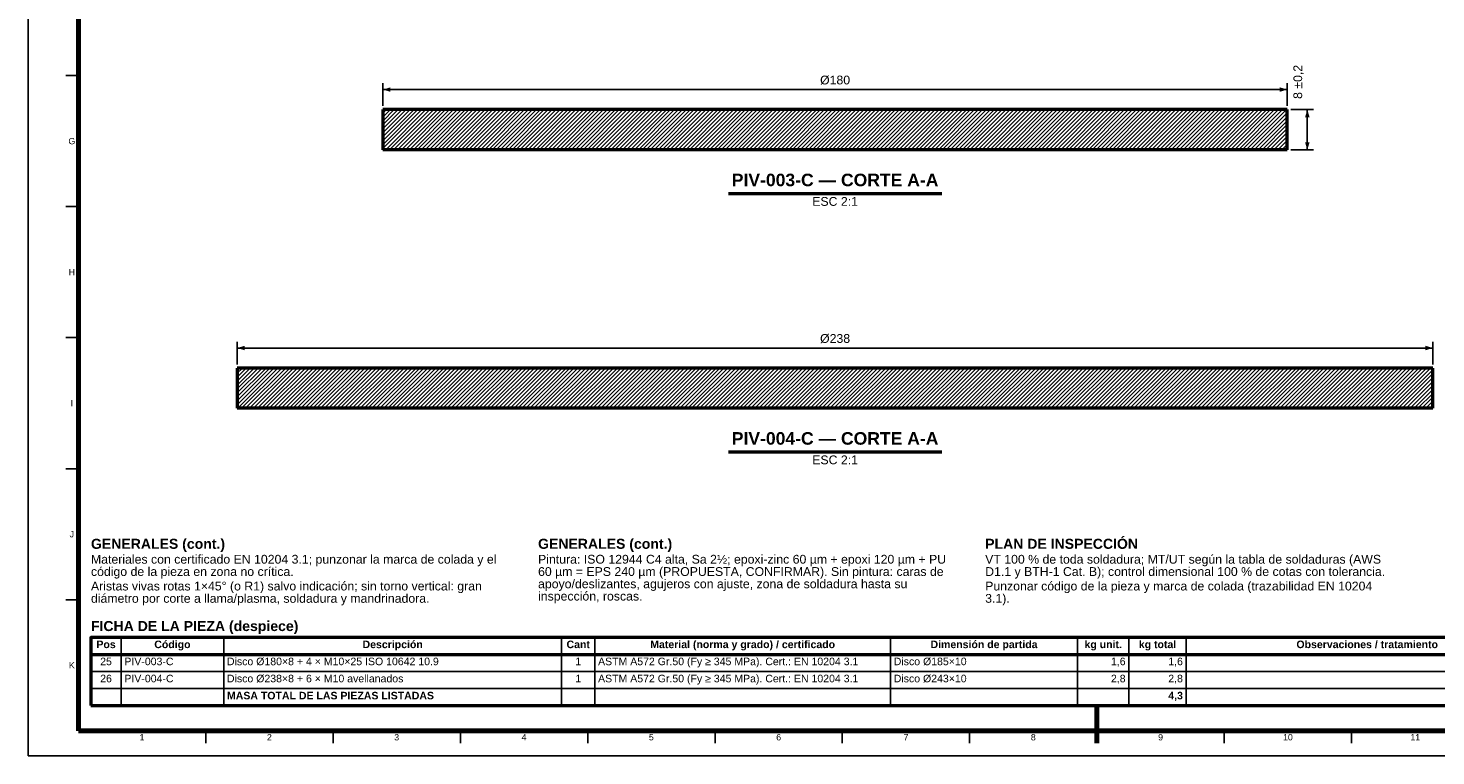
# Model space of a CAD drawing. Header units: millimetres. Extents: x 0 to 841, y 0 to 594.
# Tile 1 of 3: x 0 to 560, y 0 to 290. Entities that reach past the tile are written whole.
import ezdxf
from ezdxf.enums import TextEntityAlignment as Align

# ---------------------------------------------------------------- set-up
doc = ezdxf.new("R2010")
doc.units = ezdxf.units.MM
for name, color, linetype, lineweight in [('ACH', 7, 'CONTINUOUS', 13), ('COTA', 7, 'CONTINUOUS', 25), ('FINA', 7, 'CONTINUOUS', 25), ('MARCO', 7, 'CONTINUOUS', 70), ('TXT', 7, 'CONTINUOUS', 25), ('VIS', 7, 'CONTINUOUS', 50)]:
    doc.layers.add(name, color=color, linetype=linetype, lineweight=lineweight)
doc.styles.add('STD', font='LiberationSans-Regular.ttf')
doc.styles.add('STDB', font='LiberationSans-Bold.ttf')

msp = doc.modelspace()

# ---------------------------------------------------------------- hatches: boundary and pattern name
at = {"layer": 'ACH'}
h = msp.add_hatch(dxfattribs=at)
h.set_pattern_fill('ANSI31', scale=0.35)
h.paths.add_polyline_path([(501.25, 257.35), (501.25, 241.35), (141.25, 241.35), (141.25, 257.35)])
h = msp.add_hatch(dxfattribs=at)
h.set_pattern_fill('ANSI31', scale=0.35)
h.paths.add_polyline_path([(559.25, 154.42), (559.25, 138.42), (83.25, 138.42), (83.25, 154.42)])

# ---------------------------------------------------------------- linework, layer by layer
at = {"layer": 'COTA'}
for p, q in [((141.25, 258.85), (141.25, 267.85)), ((501.25, 265.35), (141.25, 265.35)), ((501.25, 258.85), (501.25, 267.85)), ((502.75, 257.35), (511.75, 257.35)), ((509.25, 241.35), (509.25, 257.35)), ((502.75, 241.35), (511.75, 241.35)), ((83.25, 155.92), (83.25, 164.92)), ((559.25, 155.92), (559.25, 164.92)), ((559.25, 162.42), (83.25, 162.42))]:
    msp.add_line(p, q, dxfattribs=at)
for points in [[(141.25, 265.35), (144.25, 264.45), (144.25, 266.25)], [(501.25, 265.35), (498.25, 266.25), (498.25, 264.45)], [(509.25, 257.35), (508.35, 254.35), (510.15, 254.35)], [(509.25, 241.35), (510.15, 244.35), (508.35, 244.35)], [(83.25, 162.42), (86.25, 161.52), (86.25, 163.32)], [(559.25, 162.42), (556.25, 163.32), (556.25, 161.52)]]:
    msp.add_solid(points, dxfattribs=at)
at = {"layer": 'FINA'}
for p, q in [((20, 270.91), (15, 270.91)), ((20, 218.73), (15, 218.73)), ((20, 166.55), (15, 166.55)), ((20, 114.36), (15, 114.36)), ((20, 62.18), (15, 62.18)), ((37.01, 47.2), (37.01, 20)), ((77.85, 47.2), (77.85, 20)), ((212.38, 47.2), (212.38, 20)), ((225.59, 47.2), (225.59, 20)), ((343.31, 47.2), (343.31, 20)), ((417.78, 47.2), (417.78, 20)), ((438.2, 47.2), (438.2, 20)), ((461.02, 47.2), (461.02, 20)), ((25, 40.4), (646, 40.4)), ((25, 33.6), (646, 33.6)), ((25, 26.8), (646, 26.8)), ((70.69, 10), (70.69, 5)), ((121.38, 10), (121.38, 5)), ((172.06, 10), (172.06, 5)), ((222.75, 10), (222.75, 5)), ((273.44, 10), (273.44, 5)), ((324.12, 10), (324.12, 5)), ((374.81, 10), (374.81, 5)), ((425.5, 10), (425.5, 5)), ((476.19, 10), (476.19, 5)), ((526.88, 10), (526.88, 5))]:
    msp.add_line(p, q, dxfattribs=at)
msp.add_lwpolyline([(0, 0), (841, 0), (841, 594), (0, 594)], close=True, dxfattribs=at)
at = {"layer": 'MARCO'}
msp.add_line((425.5, 5), (425.5, 20), dxfattribs=at)
msp.add_lwpolyline([(20, 10), (831, 10), (831, 584), (20, 584)], close=True, dxfattribs=at)
at = {"layer": 'VIS'}
for p, q in [((278.78, 223.95), (363.72, 223.95)), ((278.78, 121.02), (363.72, 121.02)), ((25, 47.2), (25, 20)), ((25, 20), (646, 20))]:
    msp.add_line(p, q, dxfattribs=at)
for points in [[(141.25, 257.35), (141.25, 241.35)], [(501.25, 257.35), (141.25, 257.35)], [(501.25, 241.35), (501.25, 257.35)], [(501.25, 241.35), (141.25, 241.35)], [(83.25, 154.42), (83.25, 138.42)], [(559.25, 154.42), (83.25, 154.42)], [(559.25, 138.42), (559.25, 154.42)], [(559.25, 138.42), (83.25, 138.42)]]:
    msp.add_lwpolyline(points, dxfattribs=at)
msp.add_lwpolyline([(25, 40.4), (646, 40.4), (646, 47.2), (25, 47.2)], close=True, dxfattribs=at)

# ---------------------------------------------------------------- texts
at = {"layer": 'TXT', "style": 'STD'}
for s, rotation, p in [('8 ±0,2', 90, (508.25, 268.4)), ('Ø180', 360, (321.25, 266.35)), ('Ø238', 360, (321.25, 163.42))]:
    msp.add_text(s, height=3.5, rotation=rotation, dxfattribs=at).set_placement(p, align=Align.BOTTOM_CENTER)
at = {"layer": 'TXT'}
for s, height, style, p in [('G', 2.5, 'STD', (17.4, 244.82)), ('H', 2.5, 'STD', (17.4, 192.64)), ('I', 2.5, 'STD', (17.4, 140.45)), ('J', 2.5, 'STD', (17.4, 88.27)), ('Pos', 3, 'STDB', (31.01, 44.4)), ('Código', 3, 'STDB', (57.43, 44.4)), ('Descripción', 3, 'STDB', (145.12, 44.4)), ('Cant', 3, 'STDB', (218.99, 44.4)), ('Material (norma y grado) / certificado', 3, 'STDB', (284.45, 44.4)), ('Dimensión de partida', 3, 'STDB', (380.54, 44.4)), ('kg unit.', 3, 'STDB', (427.99, 44.4)), ('kg total', 3, 'STDB', (449.61, 44.4)), ('Observaciones / tratamiento', 3, 'STDB', (533.09, 44.4)), ('K', 2.5, 'STD', (17.4, 36.09)), ('25', 3, 'STD', (31.01, 37.6)), ('1', 3, 'STD', (218.99, 37.6)), ('26', 3, 'STD', (31.01, 30.8)), ('1', 3, 'STD', (218.99, 30.8)), ('1', 2.5, 'STD', (45.34, 7.4)), ('2', 2.5, 'STD', (96.03, 7.4)), ('3', 2.5, 'STD', (146.72, 7.4)), ('4', 2.5, 'STD', (197.41, 7.4)), ('5', 2.5, 'STD', (248.09, 7.4)), ('6', 2.5, 'STD', (298.78, 7.4)), ('7', 2.5, 'STD', (349.47, 7.4)), ('8', 2.5, 'STD', (400.16, 7.4)), ('9', 2.5, 'STD', (450.84, 7.4)), ('10', 2.5, 'STD', (501.53, 7.4)), ('11', 2.5, 'STD', (552.22, 7.4))]:
    msp.add_text(s, height=height, dxfattribs=dict(at, style=style)).set_placement(p, align=Align.MIDDLE_CENTER)
at = {"layer": 'TXT', "style": 'STDB'}
for s, p in [('PIV-003-C — CORTE A-A', (321.25, 225.35)), ('PIV-004-C — CORTE A-A', (321.25, 122.42))]:
    msp.add_text(s, height=5, dxfattribs=at).set_placement(p, align=Align.BOTTOM_CENTER)
at = {"layer": 'TXT', "style": 'STD'}
for p in [(321.25, 222.55), (321.25, 119.62)]:
    msp.add_text('ESC 2:1', height=3.5, dxfattribs=at).set_placement(p, align=Align.TOP_CENTER)
at = {"layer": 'TXT'}
for s, height, style, p in [('GENERALES (cont.)', 4, 'STDB', (25, 86.45)), ('GENERALES (cont.)', 4, 'STDB', (203, 86.45)), ('PLAN DE INSPECCIÓN', 4, 'STDB', (381, 86.45)), ('Materiales con certificado EN 10204 3.1; punzonar la marca de colada y el', 3.5, 'STD', (25, 80.05)), ('Pintura: ISO 12944 C4 alta, Sa 2½; epoxi-zinc 60 µm + epoxi 120 µm + PU', 3.5, 'STD', (203, 80.05)), ('VT 100 % de toda soldadura; MT/UT según la tabla de soldaduras (AWS', 3.5, 'STD', (381, 80.05)), ('código de la pieza en zona no crítica.', 3.5, 'STD', (25, 75.15)), ('60 µm = EPS 240 µm (PROPUESTA, CONFIRMAR). Sin pintura: caras de', 3.5, 'STD', (203, 75.15)), ('D1.1 y BTH-1 Cat. B); control dimensional 100 % de cotas con tolerancia.', 3.5, 'STD', (381, 75.15)), ('Aristas vivas rotas 1×45° (o R1) salvo indicación; sin torno vertical: gran', 3.5, 'STD', (25, 69.37)), ('apoyo/deslizantes, agujeros con ajuste, zona de soldadura hasta su', 3.5, 'STD', (203, 70.25)), ('Punzonar código de la pieza y marca de colada (trazabilidad EN 10204', 3.5, 'STD', (381, 69.37)), ('diámetro por corte a llama/plasma, soldadura y mandrinadora.', 3.5, 'STD', (25, 64.47)), ('inspección, roscas.', 3.5, 'STD', (203, 65.35)), ('3.1).', 3.5, 'STD', (381, 64.47)), ('FICHA DE LA PIEZA (despiece)', 4, 'STDB', (25, 53.7))]:
    msp.add_text(s, height=height, dxfattribs=dict(at, style=style)).set_placement(p, align=Align.TOP_LEFT)
for s, style, p in [('Disco Ø180×8 + 4 × M10×25 ISO 10642 10.9', 'STD', (79.15, 37.6)), ('ASTM A572 Gr.50 (Fy ≥ 345 MPa). Cert.: EN 10204 3.1', 'STD', (226.89, 37.6)), ('Disco Ø185×10', 'STD', (344.61, 37.6)), ('PIV-003-C', 'STD', (38.31, 37.6)), ('PIV-004-C', 'STD', (38.31, 30.8)), ('Disco Ø238×8 + 6 × M10 avellanados', 'STD', (79.15, 30.8)), ('ASTM A572 Gr.50 (Fy ≥ 345 MPa). Cert.: EN 10204 3.1', 'STD', (226.89, 30.8)), ('Disco Ø243×10', 'STD', (344.61, 30.8)), ('MASA TOTAL DE LAS PIEZAS LISTADAS', 'STDB', (79.15, 24))]:
    msp.add_text(s, height=3, dxfattribs=dict(at, style=style)).set_placement(p, align=Align.MIDDLE_LEFT)
for s, style, p in [('1,6', 'STD', (436.9, 37.6)), ('1,6', 'STD', (459.72, 37.6)), ('2,8', 'STD', (436.9, 30.8)), ('2,8', 'STD', (459.72, 30.8)), ('4,3', 'STDB', (459.72, 24))]:
    msp.add_text(s, height=3, dxfattribs=dict(at, style=style)).set_placement(p, align=Align.MIDDLE_RIGHT)

doc.saveas('drawing.dxf')
